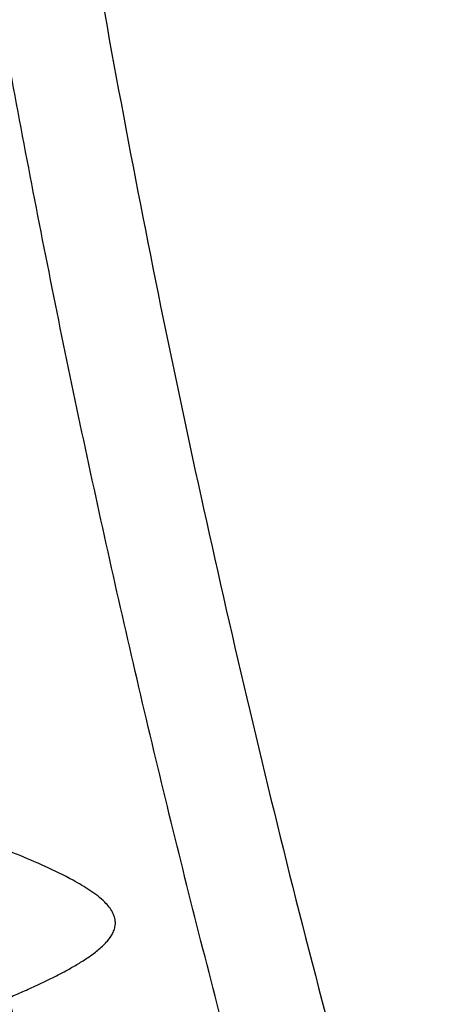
# Model space of a CAD drawing. Header units: millimetres. Extents: x -0.387 to 0.594, y -0.166 to 0.447.
# Tile 61 of 109: x 0.2 to 0.217, y 0.088 to 0.126. Entities that reach past the tile are written whole.
import ezdxf

# ---------------------------------------------------------------- set-up
doc = ezdxf.new("R2010")
doc.units = ezdxf.units.MM
doc.layers.add('FORMAT', color=7, linetype='Continuous')

msp = doc.modelspace()

# ---------------------------------------------------------------- linework, layer by layer
at = {"layer": 'FORMAT', "color": 7, "linetype": 'Continuous', "lineweight": 25}
for points, knots in [([(0.213156, 0.06795), (0.212212, 0.071103), (0.210303, 0.077479), (0.207671, 0.087149), (0.205201, 0.096942), (0.202931, 0.106792), (0.200859, 0.116683), (0.198986, 0.12661), (0.197313, 0.136571), (0.19584, 0.14657), (0.194283, 0.158867), (0.192823, 0.173481), (0.191718, 0.19044), (0.191146, 0.20746), (0.191255, 0.218826), (0.191309, 0.224512)], [0, 0, 0, 0, 0.0622011, 0.1257859, 0.1893966, 0.2530847, 0.3167988, 0.3803836, 0.4439939, 0.5076815, 0.5713951, 0.6782397, 0.7852056, 0.8925407, 1, 1, 1, 1]), ([(0.195376, 0.222477), (0.195339, 0.219229), (0.195264, 0.212617), (0.195403, 0.202638), (0.195735, 0.192543), (0.196276, 0.18245), (0.197022, 0.172371), (0.197973, 0.162314), (0.199127, 0.152279), (0.200487, 0.142263), (0.202355, 0.130334), (0.20489, 0.116518), (0.2083, 0.100855), (0.212186, 0.085272), (0.215203, 0.074988), (0.216713, 0.069843)], [0, 0, 0, 0, 0.062973, 0.128199, 0.193452, 0.258786, 0.324147, 0.389373, 0.454626, 0.51996, 0.585321, 0.68872, 0.792227, 0.896059, 1, 1, 1, 1]), ([(0.199374, 0.088313), (0.199561, 0.088394), (0.199937, 0.088555), (0.20051, 0.088814), (0.201093, 0.089093), (0.201621, 0.089368), (0.20208, 0.08963), (0.20247, 0.089877), (0.202846, 0.090152), (0.203122, 0.090403), (0.203298, 0.090617), (0.203397, 0.090767), (0.203475, 0.090932), (0.203516, 0.091094), (0.203524, 0.091245), (0.203507, 0.091378), (0.203469, 0.091507), (0.203398, 0.09166), (0.203282, 0.091833), (0.203006, 0.092137), (0.202537, 0.092489), (0.201759, 0.092945), (0.200807, 0.093406), (0.199698, 0.093879), (0.198575, 0.094322), (0.19782, 0.0946), (0.197442, 0.094739)], [0, 0, 0, 0, 0.049332, 0.09868, 0.151772, 0.204919, 0.241833, 0.278821, 0.316006, 0.353628, 0.367897, 0.38232, 0.396619, 0.411403, 0.421904, 0.432721, 0.443215, 0.453932, 0.473106, 0.492764, 0.552019, 0.612723, 0.709014, 0.805661, 0.902797, 1, 1, 1, 1]), ([(0.20622, 0.067688), (0.205023, 0.071107), (0.202629, 0.077945), (0.200459, 0.084857), (0.199374, 0.088313)], [0, 0, 0, 0, 0.49988, 1, 1, 1, 1])]:
    msp.add_open_spline(points, degree=3, knots=knots, dxfattribs=at)

doc.saveas('drawing.dxf')
